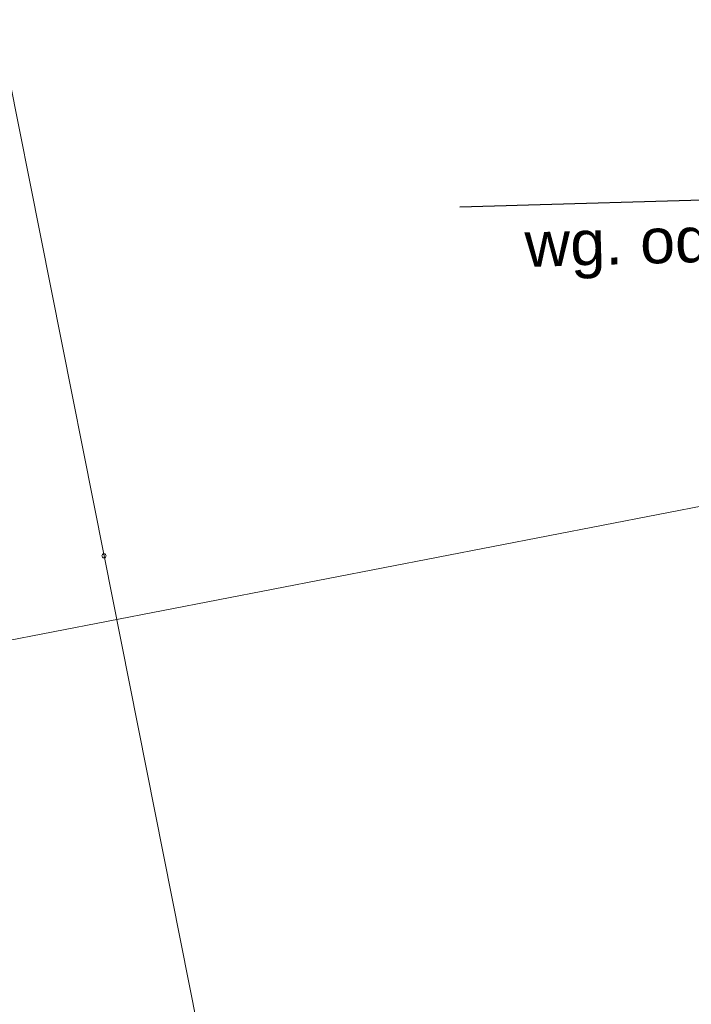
# Model space of a CAD drawing. Header units: millimetres. Extents: x 7509325 to 7510261, y 5702462 to 5703755.
# Tile 6 of 26: x 7509711 to 7509725, y 5702865 to 5702886. Entities that reach past the tile are written whole.
import ezdxf
from ezdxf import colors
from ezdxf.entities.mleader import LeaderData, LeaderLine
from ezdxf.math import Vec2, Vec3

# ---------------------------------------------------------------- set-up
doc = ezdxf.new("R2010")
doc.units = ezdxf.units.MM
doc.linetypes.add('4_SUEP_A', pattern=[0])
doc.linetypes.add('GDE', pattern=[0])
for name, color, linetype, lineweight in [('Dzialki', 7, 'GDE', 18), ('Punkty', 7, 'Continuous', 18), ('SUEP_L_0', 1, '4_SUEP_A', 18)]:
    doc.layers.add(name, color=color, linetype=linetype, lineweight=lineweight)
doc.layers.add('SCHEMAT', color=7, linetype='Continuous')

# ---------------------------------------------------------------- blocks, each defined once
blk = doc.blocks.new('GRO')
at = {"linetype": 'Continuous'}
blk.add_circle((0, 0), 0.045, dxfattribs=at)

msp = doc.modelspace()

# ---------------------------------------------------------------- linework, layer by layer
at = {"layer": 'Dzialki'}
for p, q in [((7509712.41, 5702874.47), (7509700.3, 5702935.38)), ((7509731.65, 5702777.65), (7509712.41, 5702874.47))]:
    msp.add_line(p, q, dxfattribs=at)
at = {"layer": 'SUEP_L_0', "linetype": '4_SUEP_A'}
msp.add_line((7509699.81, 5702870.62), (7509743.23, 5702879.03), dxfattribs=at)

# ---------------------------------------------------------------- block references
at = {"layer": 'Punkty'}
msp.add_blockref('GRO', (7509712.41, 5702874.47), dxfattribs=at)

# ---------------------------------------------------------------- next in the draw order: leaders
at = {"layer": 'SCHEMAT', "color": 0}
ml = msp.add_multileader_mtext('Standard', dxfattribs=at)
ml.set_content('\\C0;\\fArial|b0|i0|c186;Proj.\\fArial|b0|i0|c238; ZK-SN\\Pwg. odrębnego opracowania', color=5)
ml.set_leader_properties()
ml.build(insert=Vec2(0, 0))
ml.multileader.update_dxf_attribs({"has_text_frame": 1, "text_right_attachment_type": 6, "dogleg_length": 0.173, "arrow_head_size": 0.48})
ctx = ml.context
ctx.base_point, ctx.char_height, ctx.arrow_head_size, ctx.landing_gap_size, ctx.plane_origin, ctx.plane_x_axis, ctx.plane_y_axis = Vec3(7509721.019, 5702882.559), 0.96, 0.48, 0.2, Vec3(7509655.678, 5702858.636), Vec3(0.999593, 0.028512), Vec3(-0.028512, 0.999593)
ctx.right_attachment, ctx.text_align_type = 6, 2
notes = []
notes.append((ctx, [(0, (1, 1, 0), (7509738.668, 5702882.442), (-0.999593, -0.028512), 0.266, [(0, [(7509745.929, 5702879.6)], 0, [])])]))
ctx.mtext.insert, ctx.mtext.text_direction, ctx.mtext.rotation, ctx.mtext.alignment = Vec3(7509738.168, 5702883.669), Vec3(0.999593, 0.028512), 0.028516, 3
ctx.mtext.has_bg_fill, ctx.mtext.bg_color, ctx.mtext.bg_scale_factor, ctx.mtext.bg_transparency, ctx.mtext.use_window_bg_color = 1, -1027028792, 1.3, 0, 1
for ctx, leaders in notes:
    for number, flags, end, landing, length, lines in leaders:
        leader = LeaderData()
        leader.index, (leader.has_last_leader_line, leader.has_dogleg_vector, leader.attachment_direction) = number, flags
        leader.last_leader_point, leader.dogleg_vector, leader.dogleg_length = Vec3(end), Vec3(landing), length
        for number, points, colour, breaks in lines:
            line = LeaderLine()
            line.index, line.vertices, line.color, line.breaks = number, Vec3.list(points), colors.encode_raw_color(colour), breaks
            leader.lines.append(line)
        ctx.leaders.append(leader)

doc.saveas('drawing.dxf')
